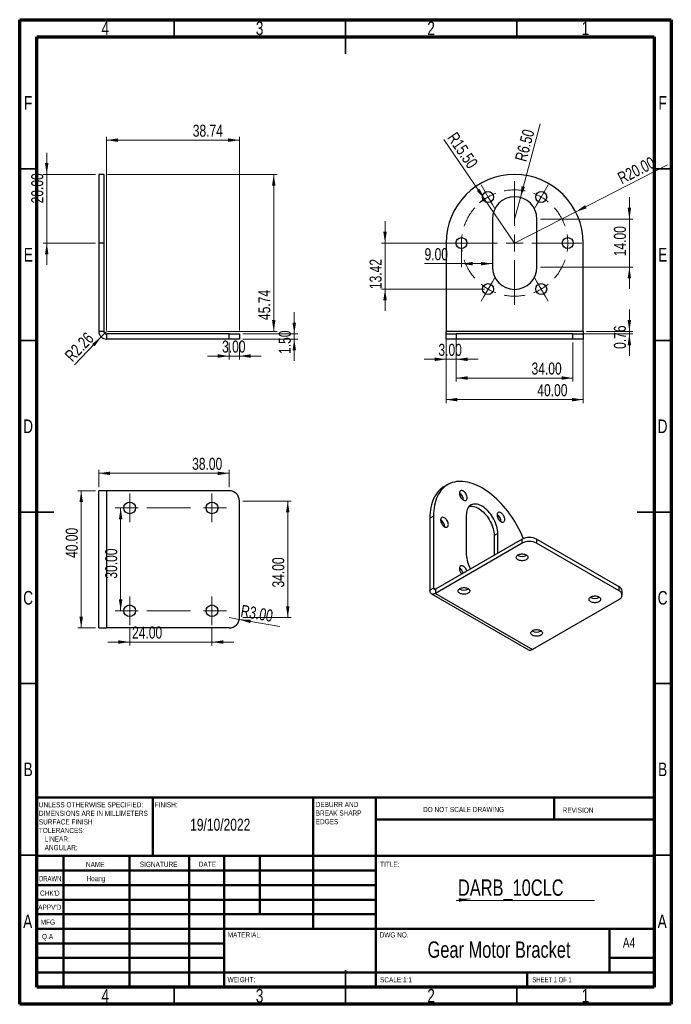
# Model space of a CAD drawing. Header units: millimetres. Extents: x 15 to 205, y 5 to 292.
import ezdxf

# ---------------------------------------------------------------- set-up
doc = ezdxf.new("R2010")
doc.units = ezdxf.units.MM
doc.linetypes.add('CENTERX2', pattern=[20.32, 12.7, -2.54, 2.54, -2.54])
doc.styles.add('SLDTEXTSTYLE0', font='TXT', dxfattribs={"width": 0.75})
doc.styles.add('SLDTEXTSTYLE1', font='TXT', dxfattribs={"width": 0.686449})
doc.styles.add('SLDTEXTSTYLE2', font='TXT', dxfattribs={"width": 0.6875})
doc.dimstyles.new('SLDDIMSTYLE0', dxfattribs={"dimtxt": 3.5, "dimasz": 3.302, "dimexe": 0, "dimexo": 0.0625, "dimgap": 0.875, "dimtad": 1, "dimrnd": 1e-09, "dimzin": 12, "dimdsep": 46, "dimtxsty": 'SLDTEXTSTYLE0', "dimsah": 1, "dimcen": 0.09, "dimadec": 0, "dimazin": 3, "dimtfac": 1, "dimtofl": 0, "dimtmove": 0, "dimatfit": 3, "dimfxl": 1, "dimfrac": 2, "dimtolj": 1, "dimtzin": 12, "dimarcsym": 0})
doc.dimstyles.new('SLDDIMSTYLE1', dxfattribs={"dimtxt": 3.5, "dimasz": 3.302, "dimexe": 0, "dimexo": 0.0625, "dimgap": 0.875, "dimtad": 1, "dimrnd": 1e-09, "dimzin": 4, "dimdsep": 46, "dimtxsty": 'SLDTEXTSTYLE0', "dimsah": 1, "dimcen": 0.09, "dimadec": 0, "dimazin": 1, "dimtfac": 1, "dimtmove": 0, "dimatfit": 0, "dimfxl": 1, "dimfrac": 2, "dimtolj": 1, "dimtzin": 12, "dimarcsym": 0})
doc.dimstyles.new('SLDDIMSTYLE2', dxfattribs={"dimtxt": 3.5, "dimasz": 3.302, "dimexe": 0, "dimexo": 0.0625, "dimgap": 0.875, "dimtad": 1, "dimrnd": 1e-09, "dimzin": 12, "dimdsep": 46, "dimtxsty": 'SLDTEXTSTYLE0', "dimsah": 1, "dimcen": 0, "dimadec": 0, "dimazin": 3, "dimtfac": 1, "dimtofl": 0, "dimtmove": 0, "dimatfit": 3, "dimfxl": 1, "dimfrac": 2, "dimtolj": 1, "dimtzin": 12, "dimarcsym": 0})
doc.dimstyles.new('SLDDIMSTYLE3', dxfattribs={"dimtxt": 3.5, "dimasz": 3.302, "dimexe": 0, "dimexo": 0.0625, "dimgap": 0.875, "dimtad": 1, "dimrnd": 1e-09, "dimzin": 4, "dimdsep": 46, "dimtxsty": 'SLDTEXTSTYLE0', "dimsah": 1, "dimcen": 0, "dimadec": 0, "dimazin": 1, "dimtfac": 1, "dimtofl": 0, "dimtmove": 0, "dimatfit": 3, "dimfxl": 1, "dimfrac": 2, "dimtolj": 1, "dimtzin": 12, "dimarcsym": 0})
doc.dimstyles.new('SLDDIMSTYLE4', dxfattribs={"dimtxt": 3.5, "dimasz": 3.302, "dimexe": 0, "dimexo": 0.0625, "dimgap": 0.875, "dimtad": 1, "dimrnd": 1e-09, "dimzin": 4, "dimdsep": 46, "dimtxsty": 'SLDTEXTSTYLE0', "dimsah": 1, "dimcen": 0.09, "dimadec": 0, "dimazin": 1, "dimtfac": 1, "dimtofl": 0, "dimtmove": 0, "dimatfit": 3, "dimfxl": 1, "dimfrac": 2, "dimtolj": 1, "dimtzin": 12, "dimarcsym": 0})
doc.dimstyles.new('SLDDIMSTYLE5', dxfattribs={"dimtxt": 3.5, "dimasz": 3.302, "dimexe": 0, "dimexo": 0.0625, "dimgap": 0.875, "dimtad": 1, "dimrnd": 1e-09, "dimdsep": 46, "dimtxsty": 'SLDTEXTSTYLE0', "dimsah": 1, "dimcen": 0.09, "dimadec": 0, "dimazin": 2, "dimtfac": 1, "dimtmove": 0, "dimatfit": 0, "dimfxl": 1, "dimfrac": 2, "dimtolj": 1, "dimtzin": 12, "dimarcsym": 0})
doc.dimstyles.new('SLDDIMSTYLE6', dxfattribs={"dimtxt": 3.5, "dimasz": 3.302, "dimexe": 0, "dimexo": 0.0625, "dimgap": 0.875, "dimtad": 1, "dimrnd": 1e-09, "dimzin": 12, "dimdsep": 46, "dimtxsty": 'SLDTEXTSTYLE0', "dimsah": 1, "dimcen": 0.09, "dimadec": 0, "dimazin": 3, "dimtfac": 1, "dimtmove": 0, "dimatfit": 0, "dimfxl": 1, "dimfrac": 2, "dimtolj": 1, "dimtzin": 12, "dimarcsym": 0})

# ---------------------------------------------------------------- blocks, each defined once
blk = doc.blocks.new('SW_NOTE_0')
at = {"color": 0, "linetype": 'Continuous', "lineweight": 0, "char_height": 1.5, "attachment_point": 1, "style": 'SLDTEXTSTYLE0'}
for s, insert in [('UNLESS OTHERWISE SPECIFIED:', (0, 1.93)), ('DIMENSIONS ARE IN MILLIMETERS', (0, -0.57)), ('TOLERANCES:', (0, -5.57)), ('SURFACE FINISH:', (0, -3.07)), ('LINEAR:', (1.69, -8.07)), ('ANGULAR:', (1.69, -10.57))]:
    blk.add_mtext(s, dxfattribs=dict(at, insert=insert))
blk = doc.blocks.new('SW_NOTE_0_1')
at = {"color": 0, "linetype": 'Continuous', "lineweight": 0, "char_height": 1.5, "attachment_point": 1, "style": 'SLDTEXTSTYLE0'}
for s, insert in [('DEBURR AND', (0, 1.93)), ('BREAK SHARP', (0, -0.57)), ('EDGES', (0, -3.07))]:
    blk.add_mtext(s, dxfattribs=dict(at, insert=insert))
blk = doc.blocks.new('SW_NOTE_0_2')
at = {"color": 0, "linetype": 'Continuous', "lineweight": 0}
blk.add_line((40.28, 0), (0, 0), dxfattribs=at)
at = {"color": 0, "linetype": 'Continuous', "lineweight": 0, "insert": (0.49, 6.13), "char_height": 4.763, "attachment_point": 1, "style": 'SLDTEXTSTYLE0'}
blk.add_mtext('DARB_10CLC', dxfattribs=at)
blk = doc.blocks.new('_D')
at = {"color": 7, "linetype": 'Continuous', "lineweight": 0}
for p, q in [((40.34, 201.39), (40.34, 257.89)), ((79.07, 256.89), (40.34, 256.89)), ((79.07, 201.39), (79.07, 257.89))]:
    blk.add_line(p, q, dxfattribs=at)
at = {"color": 7, "linetype": 'Continuous', "lineweight": 18}
for points in [[(40.34, 256.89), (43.64, 256.38), (43.64, 257.4)], [(79.07, 256.89), (75.77, 257.4), (75.77, 256.38)]]:
    blk.add_solid(points, dxfattribs=at)
at = {"color": 7, "linetype": 'Continuous', "lineweight": 18, "insert": (65.47, 261.4), "char_height": 3.5, "attachment_point": 1, "style": 'SLDTEXTSTYLE0'}
blk.add_mtext('38.74', dxfattribs=at)
blk = doc.blocks.new('_D_1')
at = {"color": 7, "linetype": 'Continuous', "lineweight": 0}
for p, q in [((40.57, 246.89), (90.07, 246.89)), ((89.07, 246.89), (89.07, 201.15)), ((40.57, 201.15), (90.07, 201.15))]:
    blk.add_line(p, q, dxfattribs=at)
at = {"color": 7, "linetype": 'Continuous', "lineweight": 18}
for points in [[(89.07, 246.89), (88.57, 243.59), (89.58, 243.59)], [(89.07, 201.15), (89.58, 204.45), (88.57, 204.45)]]:
    blk.add_solid(points, dxfattribs=at)
at = {"color": 7, "linetype": 'Continuous', "lineweight": 18, "insert": (84.56, 204.46), "char_height": 3.5, "attachment_point": 1, "rotation": 90, "style": 'SLDTEXTSTYLE0'}
blk.add_mtext('45.74', dxfattribs=at)
blk = doc.blocks.new('_D_2')
at = {"color": 7, "linetype": 'Continuous', "lineweight": 0}
for p, q in [((76.07, 197.89), (76.07, 192.96)), ((79.07, 197.89), (79.07, 192.96)), ((76.07, 193.96), (69.72, 193.96)), ((76.07, 193.96), (79.07, 193.96)), ((79.07, 193.96), (85.42, 193.96))]:
    blk.add_line(p, q, dxfattribs=at)
at = {"color": 7, "linetype": 'Continuous', "lineweight": 18}
for points in [[(76.07, 193.96), (72.77, 194.47), (72.77, 193.45)], [(79.07, 193.96), (82.38, 193.45), (82.38, 194.47)]]:
    blk.add_solid(points, dxfattribs=at)
at = {"color": 7, "linetype": 'Continuous', "lineweight": 18, "insert": (74.01, 198.47), "char_height": 3.5, "attachment_point": 1, "style": 'SLDTEXTSTYLE0'}
blk.add_mtext('3.00', dxfattribs=at)
blk = doc.blocks.new('_D_3')
at = {"color": 7, "linetype": 'Continuous', "lineweight": 0}
for p, q in [((95.06, 200.39), (95.06, 206.74)), ((80.07, 200.39), (96.06, 200.39)), ((80.07, 198.89), (96.06, 198.89)), ((95.06, 200.39), (95.06, 198.89)), ((95.06, 198.89), (95.06, 192.54))]:
    blk.add_line(p, q, dxfattribs=at)
at = {"color": 7, "linetype": 'Continuous', "lineweight": 18}
for points in [[(95.06, 200.39), (95.57, 203.69), (94.56, 203.69)], [(95.06, 198.89), (94.56, 195.59), (95.57, 195.59)]]:
    blk.add_solid(points, dxfattribs=at)
at = {"color": 7, "linetype": 'Continuous', "lineweight": 18, "insert": (90.55, 194.57), "char_height": 3.5, "attachment_point": 1, "rotation": 90, "style": 'SLDTEXTSTYLE0'}
blk.add_mtext('1.50', dxfattribs=at)
blk = doc.blocks.new('_D_4')
at = {"color": 7, "linetype": 'Continuous', "lineweight": 0}
for q in [(40.34, 201.15), (30.99, 191.44)]:
    blk.add_line((38.77, 199.52), q, dxfattribs=at)
at = {"color": 7, "linetype": 'Continuous', "lineweight": 18}
blk.add_solid([(38.77, 199.52), (36.11, 197.49), (36.84, 196.79)], dxfattribs=at)
at = {"color": 7, "linetype": 'Continuous', "lineweight": 18, "insert": (27.85, 194.46), "char_height": 3.5, "attachment_point": 1, "rotation": 46.1222, "style": 'SLDTEXTSTYLE0'}
blk.add_mtext('R2.26', dxfattribs=at)
blk = doc.blocks.new('_D_5')
at = {"color": 7, "linetype": 'Continuous', "lineweight": 0}
for p, q in [((22.89, 246.89), (22.89, 253.24)), ((37.07, 246.89), (21.89, 246.89)), ((22.89, 226.89), (22.89, 246.89)), ((37.07, 226.89), (21.89, 226.89)), ((22.89, 226.89), (22.89, 220.54))]:
    blk.add_line(p, q, dxfattribs=at)
at = {"color": 7, "linetype": 'Continuous', "lineweight": 18}
for points in [[(22.89, 246.89), (23.39, 250.19), (22.38, 250.19)], [(22.89, 226.89), (22.38, 223.59), (23.39, 223.59)]]:
    blk.add_solid(points, dxfattribs=at)
at = {"color": 7, "linetype": 'Continuous', "lineweight": 18, "insert": (18.37, 238.46), "char_height": 3.5, "attachment_point": 1, "rotation": 90, "style": 'SLDTEXTSTYLE0'}
blk.add_mtext('20.00', dxfattribs=at)
blk = doc.blocks.new('_D_6')
at = {"color": 7, "linetype": 'Continuous', "lineweight": 0}
for p, q in [((192.77, 233.89), (192.77, 240.24)), ((166.81, 233.89), (193.77, 233.89)), ((192.77, 219.89), (192.77, 233.89)), ((166.81, 219.89), (193.77, 219.89)), ((192.77, 219.89), (192.77, 213.54))]:
    blk.add_line(p, q, dxfattribs=at)
at = {"color": 7, "linetype": 'Continuous', "lineweight": 18}
for points in [[(192.77, 233.89), (193.28, 237.19), (192.26, 237.19)], [(192.77, 219.89), (192.26, 216.59), (193.28, 216.59)]]:
    blk.add_solid(points, dxfattribs=at)
at = {"color": 7, "linetype": 'Continuous', "lineweight": 18, "insert": (188.26, 223.04), "char_height": 3.5, "attachment_point": 1, "rotation": 90, "style": 'SLDTEXTSTYLE0'}
blk.add_mtext('14.00', dxfattribs=at)
blk = doc.blocks.new('_D_7')
at = {"color": 7, "linetype": 'Continuous', "lineweight": 0}
for q in [(166.74, 261.61), (159.31, 233.89)]:
    blk.add_line((161, 240.17), q, dxfattribs=at)
at = {"color": 7, "linetype": 'Continuous', "lineweight": 18}
blk.add_solid([(161, 240.17), (162.34, 243.23), (161.36, 243.49)], dxfattribs=at)
at = {"color": 7, "linetype": 'Continuous', "lineweight": 18, "insert": (159.33, 251.3), "char_height": 3.5, "attachment_point": 1, "rotation": 75, "style": 'SLDTEXTSTYLE0'}
blk.add_mtext('R6.50', dxfattribs=at)
blk = doc.blocks.new('_D_8')
at = {"color": 7, "linetype": 'Continuous', "lineweight": 0}
for q in [(203.91, 249.65), (159.31, 226.89)]:
    blk.add_line((177.13, 235.98), q, dxfattribs=at)
at = {"color": 7, "linetype": 'Continuous', "lineweight": 18}
blk.add_solid([(177.13, 235.98), (180.3, 237.03), (179.84, 237.94)], dxfattribs=at)
at = {"color": 7, "linetype": 'Continuous', "lineweight": 18, "insert": (188.97, 247.09), "char_height": 3.5, "attachment_point": 1, "rotation": 27.0427, "style": 'SLDTEXTSTYLE0'}
blk.add_mtext('R20.00', dxfattribs=at)
blk = doc.blocks.new('_D_9')
at = {"color": 7, "linetype": 'Continuous', "lineweight": 0}
for p, q in [((142.31, 197.89), (142.31, 186.55)), ((176.31, 197.89), (176.31, 186.55)), ((176.31, 187.55), (142.31, 187.55))]:
    blk.add_line(p, q, dxfattribs=at)
at = {"color": 7, "linetype": 'Continuous', "lineweight": 18}
for points in [[(142.31, 187.55), (145.62, 187.04), (145.62, 188.06)], [(176.31, 187.55), (173.01, 188.06), (173.01, 187.04)]]:
    blk.add_solid(points, dxfattribs=at)
at = {"color": 7, "linetype": 'Continuous', "lineweight": 18, "insert": (164.25, 192.06), "char_height": 3.5, "attachment_point": 1, "style": 'SLDTEXTSTYLE0'}
blk.add_mtext('34.00', dxfattribs=at)
blk = doc.blocks.new('_D_10')
at = {"color": 7, "linetype": 'Continuous', "lineweight": 0}
for p, q in [((139.31, 199.39), (139.31, 180.25)), ((179.31, 199.39), (179.31, 180.25)), ((139.31, 181.25), (179.31, 181.25))]:
    blk.add_line(p, q, dxfattribs=at)
at = {"color": 7, "linetype": 'Continuous', "lineweight": 18}
for points in [[(139.31, 181.25), (142.62, 180.74), (142.62, 181.76)], [(179.31, 181.25), (176.01, 181.76), (176.01, 180.74)]]:
    blk.add_solid(points, dxfattribs=at)
at = {"color": 7, "linetype": 'Continuous', "lineweight": 18, "insert": (165.93, 185.76), "char_height": 3.5, "attachment_point": 1, "style": 'SLDTEXTSTYLE0'}
blk.add_mtext('40.00', dxfattribs=at)
blk = doc.blocks.new('_D_11')
at = {"color": 7, "linetype": 'Continuous', "lineweight": 0}
for p, q in [((192.77, 201.15), (192.77, 207.5)), ((180.31, 201.15), (193.77, 201.15)), ((192.77, 200.39), (192.77, 201.15)), ((177.31, 200.39), (193.77, 200.39)), ((192.77, 200.39), (192.77, 194.04))]:
    blk.add_line(p, q, dxfattribs=at)
at = {"color": 7, "linetype": 'Continuous', "lineweight": 18}
for points in [[(192.77, 201.15), (193.28, 204.45), (192.26, 204.45)], [(192.77, 200.39), (192.26, 197.09), (193.28, 197.09)]]:
    blk.add_solid(points, dxfattribs=at)
at = {"color": 7, "linetype": 'Continuous', "lineweight": 18, "insert": (188.26, 196.04), "char_height": 3.5, "attachment_point": 1, "rotation": 90, "style": 'SLDTEXTSTYLE0'}
blk.add_mtext('0.76', dxfattribs=at)
blk = doc.blocks.new('_D_12')
at = {"color": 7, "linetype": 'Continuous', "lineweight": 0}
for p, q in [((139.31, 199.39), (139.31, 192.01)), ((142.31, 199.39), (142.31, 192.01)), ((139.31, 193.01), (132.96, 193.01)), ((139.31, 193.01), (142.31, 193.01)), ((142.31, 193.01), (148.66, 193.01))]:
    blk.add_line(p, q, dxfattribs=at)
at = {"color": 7, "linetype": 'Continuous', "lineweight": 18}
for points in [[(139.31, 193.01), (136.01, 193.52), (136.01, 192.5)], [(142.31, 193.01), (145.62, 192.5), (145.62, 193.52)]]:
    blk.add_solid(points, dxfattribs=at)
at = {"color": 7, "linetype": 'Continuous', "lineweight": 18, "insert": (137.09, 197.52), "char_height": 3.5, "attachment_point": 1, "style": 'SLDTEXTSTYLE0'}
blk.add_mtext('3.00', dxfattribs=at)
blk = doc.blocks.new('_D_13')
at = {"color": 7, "linetype": 'Continuous', "lineweight": 0}
for p, q in [((143.81, 225.89), (143.81, 219.89)), ((143.81, 220.89), (133.05, 220.89)), ((152.81, 220.89), (143.81, 220.89))]:
    blk.add_line(p, q, dxfattribs=at)
at = {"color": 7, "linetype": 'Continuous', "lineweight": 18}
for points in [[(143.81, 220.89), (147.12, 220.38), (147.12, 221.4)], [(152.81, 220.89), (149.51, 221.4), (149.51, 220.38)]]:
    blk.add_solid(points, dxfattribs=at)
at = {"color": 7, "linetype": 'Continuous', "lineweight": 18, "insert": (133.05, 225.4), "char_height": 3.5, "attachment_point": 1, "style": 'SLDTEXTSTYLE0'}
blk.add_mtext('9.00', dxfattribs=at)
blk = doc.blocks.new('_D_14')
at = {"color": 7, "linetype": 'Continuous', "lineweight": 0}
for p, q in [((121.53, 226.89), (121.53, 233.24)), ((142.81, 226.89), (120.53, 226.89)), ((121.53, 213.47), (121.53, 226.89)), ((150.56, 213.47), (120.53, 213.47)), ((121.53, 213.47), (121.53, 207.12))]:
    blk.add_line(p, q, dxfattribs=at)
at = {"color": 7, "linetype": 'Continuous', "lineweight": 18}
for points in [[(121.53, 226.89), (122.04, 230.19), (121.02, 230.19)], [(121.53, 213.47), (121.02, 210.17), (122.04, 210.17)]]:
    blk.add_solid(points, dxfattribs=at)
at = {"color": 7, "linetype": 'Continuous', "lineweight": 18, "insert": (117.02, 213.47), "char_height": 3.5, "attachment_point": 1, "rotation": 90, "style": 'SLDTEXTSTYLE0'}
blk.add_mtext('13.42', dxfattribs=at)
blk = doc.blocks.new('_D_15')
at = {"color": 7, "linetype": 'Continuous', "lineweight": 0}
for q in [(138.71, 257.04), (159.31, 226.89)]:
    blk.add_line((150.57, 239.69), q, dxfattribs=at)
at = {"color": 7, "linetype": 'Continuous', "lineweight": 18}
blk.add_arc((159.31, 226.89), 15.57, 120.6602, 131.2293, dxfattribs=at)
blk.add_solid([(150.57, 239.69), (149.12, 242.7), (148.29, 242.13)], dxfattribs=at)
at = {"color": 7, "linetype": 'Continuous', "lineweight": 18, "insert": (142.42, 259.58), "char_height": 3.5, "attachment_point": 1, "rotation": 304.3516, "style": 'SLDTEXTSTYLE0'}
blk.add_mtext('R15.50', dxfattribs=at)
blk = doc.blocks.new('SW_CENTERMARKSYMBOL_0')
at = {"color": 0, "linetype": 'Continuous', "lineweight": 18}
for p, q in [((-16.75, 2.17), (-17.55, 3.55)), ((-7.75, -8.42), (-7.75, 4.58)), ((1.25, 2.17), (2.05, 3.55)), ((-15.5, 0), (-16.75, 2.17)), ((-15.5, 0), (-14.25, -2.17)), ((0, 0), (-1.25, -2.17)), ((0, 0), (1.25, 2.17)), ((-14.25, -2.17), (-13.45, -3.55)), ((-1.25, -2.17), (-2.05, -3.55)), ((-7.75, -13.42), (-7.75, -10.92)), ((-25.75, -13.42), (-27.35, -13.42)), ((-12.75, -13.42), (-25.75, -13.42)), ((-23.25, -13.42), (-25.75, -13.42)), ((-23.25, -13.42), (-20.75, -13.42)), ((-20.75, -13.42), (-19.15, -13.42)), ((-7.75, -13.42), (-10.25, -13.42)), ((-7.75, -13.42), (-7.75, -15.92)), ((-7.75, -13.42), (-5.25, -13.42)), ((-2.75, -13.42), (10.25, -13.42)), ((5.25, -13.42), (3.65, -13.42)), ((7.75, -13.42), (5.25, -13.42)), ((7.75, -13.42), (10.25, -13.42)), ((10.25, -13.42), (11.85, -13.42)), ((-7.75, -18.42), (-7.75, -31.42)), ((-15.5, -26.85), (-14.25, -24.68)), ((-14.25, -24.68), (-13.45, -23.3)), ((-1.25, -24.68), (-2.05, -23.3)), ((0, -26.85), (-1.25, -24.68)), ((-15.5, -26.85), (-16.75, -29.01)), ((0, -26.85), (1.25, -29.01)), ((-16.75, -29.01), (-17.55, -30.4)), ((1.25, -29.01), (2.05, -30.4))]:
    blk.add_line(p, q, dxfattribs=at)
at = {"color": 0, "linetype": 'Continuous', "lineweight": 0}
for start, end in [(110.7587, 120), (60, 69.2413), (120, 129.2413), (50.7587, 60), (170.7587, 180), (0, 9.2413), (180, 189.2413), (350.7587, 0), (230.7587, 240), (300, 309.2413), (240, 249.2413), (290.7587, 300)]:
    blk.add_arc((-7.75, -13.42), 15.5, start, end, dxfattribs=at)
at = {"color": 0, "linetype": 'CENTERX2', "lineweight": 0}
for start, end in [(78.4825, 101.5175), (138.4825, 161.5175), (18.4825, 41.5175), (198.4825, 221.5175), (318.4825, 341.5175), (258.4825, 281.5175)]:
    blk.add_arc((-7.75, -13.42), 15.5, start, end, dxfattribs=at)
blk = doc.blocks.new('_D_16')
at = {"color": 7, "linetype": 'Continuous', "lineweight": 0}
for p, q in [((47.07, 114.5), (47.07, 109.6)), ((71.07, 114.5), (71.07, 109.6)), ((47.07, 110.6), (40.72, 110.6)), ((71.07, 110.6), (47.07, 110.6)), ((71.07, 110.6), (77.42, 110.6))]:
    blk.add_line(p, q, dxfattribs=at)
at = {"color": 7, "linetype": 'Continuous', "lineweight": 18}
for points in [[(47.07, 110.6), (43.77, 111.1), (43.77, 110.09)], [(71.07, 110.6), (74.38, 110.09), (74.38, 111.1)]]:
    blk.add_solid(points, dxfattribs=at)
at = {"color": 7, "linetype": 'Continuous', "lineweight": 18, "insert": (47.77, 115.11), "char_height": 3.5, "attachment_point": 1, "style": 'SLDTEXTSTYLE0'}
blk.add_mtext('24.00', dxfattribs=at)
blk = doc.blocks.new('_D_17')
at = {"color": 7, "linetype": 'Continuous', "lineweight": 0}
for q in [(76.07, 117.7), (90.81, 115.15)]:
    blk.add_line((79.03, 117.19), q, dxfattribs=at)
at = {"color": 7, "linetype": 'Continuous', "lineweight": 18}
blk.add_solid([(79.03, 117.19), (82.2, 116.12), (82.37, 117.12)], dxfattribs=at)
at = {"color": 7, "linetype": 'Continuous', "lineweight": 18, "insert": (79.85, 121.51), "char_height": 3.5, "attachment_point": 1, "rotation": 350.1732, "style": 'SLDTEXTSTYLE0'}
blk.add_mtext('R3.00', dxfattribs=at)
blk = doc.blocks.new('_D_18')
at = {"color": 7, "linetype": 'Continuous', "lineweight": 0}
for p, q in [((80.07, 151.7), (94.16, 151.7)), ((93.16, 117.7), (93.16, 151.7)), ((80.07, 117.7), (94.16, 117.7))]:
    blk.add_line(p, q, dxfattribs=at)
at = {"color": 7, "linetype": 'Continuous', "lineweight": 18}
for points in [[(93.16, 151.7), (92.65, 148.4), (93.67, 148.4)], [(93.16, 117.7), (93.67, 121), (92.65, 121)]]:
    blk.add_solid(points, dxfattribs=at)
at = {"color": 7, "linetype": 'Continuous', "lineweight": 18, "insert": (88.65, 126.49), "char_height": 3.5, "attachment_point": 1, "rotation": 90, "style": 'SLDTEXTSTYLE0'}
blk.add_mtext('34.00', dxfattribs=at)
blk = doc.blocks.new('_D_19')
at = {"color": 7, "linetype": 'Continuous', "lineweight": 0}
for p, q in [((38.07, 155.7), (38.07, 160.78)), ((76.07, 155.7), (76.07, 160.78)), ((76.07, 159.78), (38.07, 159.78))]:
    blk.add_line(p, q, dxfattribs=at)
at = {"color": 7, "linetype": 'Continuous', "lineweight": 18}
for points in [[(38.07, 159.78), (41.38, 159.27), (41.38, 160.28)], [(76.07, 159.78), (72.77, 160.28), (72.77, 159.27)]]:
    blk.add_solid(points, dxfattribs=at)
at = {"color": 7, "linetype": 'Continuous', "lineweight": 18, "insert": (65.28, 164.29), "char_height": 3.5, "attachment_point": 1, "style": 'SLDTEXTSTYLE0'}
blk.add_mtext('38.00', dxfattribs=at)
blk = doc.blocks.new('_D_20')
at = {"color": 7, "linetype": 'Continuous', "lineweight": 0}
for p, q in [((37.07, 154.7), (31.94, 154.7)), ((32.94, 114.7), (32.94, 154.7)), ((37.07, 114.7), (31.94, 114.7))]:
    blk.add_line(p, q, dxfattribs=at)
at = {"color": 7, "linetype": 'Continuous', "lineweight": 18}
for points in [[(32.94, 154.7), (32.43, 151.4), (33.45, 151.4)], [(32.94, 114.7), (33.45, 118), (32.43, 118)]]:
    blk.add_solid(points, dxfattribs=at)
at = {"color": 7, "linetype": 'Continuous', "lineweight": 18, "insert": (28.43, 135.1), "char_height": 3.5, "attachment_point": 1, "rotation": 90, "style": 'SLDTEXTSTYLE0'}
blk.add_mtext('40.00', dxfattribs=at)
blk = doc.blocks.new('_D_21')
at = {"color": 7, "linetype": 'Continuous', "lineweight": 0}
blk.add_line((44.44, 119.7), (44.44, 149.7), dxfattribs=at)
at = {"color": 7, "linetype": 'Continuous', "lineweight": 18}
for points in [[(44.44, 149.7), (43.93, 146.4), (44.95, 146.4)], [(44.44, 119.7), (44.95, 123), (43.93, 123)]]:
    blk.add_solid(points, dxfattribs=at)
at = {"color": 7, "linetype": 'Continuous', "lineweight": 18, "insert": (39.93, 129.07), "char_height": 3.5, "attachment_point": 1, "rotation": 90, "style": 'SLDTEXTSTYLE0'}
blk.add_mtext('30.00', dxfattribs=at)
blk = doc.blocks.new('SW_CENTERMARKSYMBOL_1')
at = {"color": 0, "linetype": 'Continuous', "lineweight": 18}
for p, q in [((0, 2.5), (0, 4.2)), ((24, 2.5), (24, 4.2)), ((-2.5, 0), (-4.2, 0)), ((0, 0), (-2.5, 0)), ((0, 0), (0, 2.5)), ((0, 0), (0, -2.5)), ((0, 0), (2.5, 0)), ((24, 0), (21.5, 0)), ((24, 0), (24, 2.5)), ((24, 0), (24, -2.5)), ((24, 0), (26.5, 0)), ((26.5, 0), (28.2, 0)), ((0, -2.5), (0, -4.2)), ((24, -2.5), (24, -4.2))]:
    blk.add_line(p, q, dxfattribs=at)
at = {"color": 0, "linetype": 'CENTERX2', "lineweight": 18}
blk.add_line((5, 0), (19, 0), dxfattribs=at)
blk = doc.blocks.new('SW_CENTERMARKSYMBOL_2')
at = {"color": 0, "linetype": 'Continuous', "lineweight": 18}
for p, q in [((0, 2.5), (0, 4.2)), ((24, 2.5), (24, 4.2)), ((-2.5, 0), (-4.2, 0)), ((0, 0), (-2.5, 0)), ((0, 0), (0, 2.5)), ((0, 0), (0, -2.5)), ((0, 0), (2.5, 0)), ((24, 0), (21.5, 0)), ((24, 0), (24, 2.5)), ((24, 0), (24, -2.5)), ((24, 0), (26.5, 0)), ((26.5, 0), (28.2, 0)), ((0, -2.5), (0, -4.2)), ((24, -2.5), (24, -4.2))]:
    blk.add_line(p, q, dxfattribs=at)
at = {"color": 0, "linetype": 'CENTERX2', "lineweight": 18}
blk.add_line((5, 0), (19, 0), dxfattribs=at)

msp = doc.modelspace()

# ---------------------------------------------------------------- linework, layer by layer
at = {"color": 7, "linetype": 'Continuous', "lineweight": 70}
for p, q in [((15, 5), (15, 292)), ((15, 292), (205, 292)), ((205, 292), (205, 5)), ((20, 10), (20, 287)), ((20, 287), (200, 287)), ((200, 287), (200, 10)), ((200, 10), (20, 10)), ((205, 5), (15, 5))]:
    msp.add_line(p, q, dxfattribs=at)
at = {"color": 7, "linetype": 'Continuous', "lineweight": 35}
for p, q in [((60, 287), (60, 292)), ((110, 292), (110, 282)), ((110, 287), (110, 292)), ((160, 287), (160, 292)), ((20, 248.5), (15, 248.5)), ((200, 248.5), (205, 248.5)), ((20, 198.5), (15, 198.5)), ((200, 198.5), (205, 198.5)), ((15, 148.5), (25, 148.5)), ((20, 148.5), (15, 148.5)), ((205, 148.5), (195, 148.5)), ((200, 148.5), (205, 148.5)), ((20, 98.5), (15, 98.5)), ((200, 98.5), (205, 98.5)), ((20, 48.5), (15, 48.5)), ((200, 48.5), (205, 48.5)), ((110, 5), (110, 15)), ((60, 10), (60, 5)), ((110, 10), (110, 5)), ((160, 10), (160, 5))]:
    msp.add_line(p, q, dxfattribs=at)
at = {"color": 7, "linetype": 'Continuous', "lineweight": 25}
for p, q in [((39.573, 246.891), (38.073, 246.891)), ((38.073, 246.891), (38.073, 226.891)), ((39.573, 246.891), (39.573, 226.891)), ((152.814, 233.891), (152.814, 219.891)), ((165.814, 219.891), (165.814, 233.891)), ((39.573, 226.891), (38.073, 226.891)), ((38.073, 226.891), (38.073, 201.153)), ((39.573, 226.891), (39.573, 201.153)), ((139.314, 226.891), (139.314, 201.153)), ((179.314, 201.153), (179.314, 226.891)), ((39.573, 201.153), (38.073, 201.153)), ((179.314, 201.153), (139.314, 201.153)), ((139.314, 200.391), (139.314, 201.153)), ((179.314, 201.153), (179.314, 200.391)), ((40.335, 200.391), (40.335, 198.891)), ((76.073, 200.391), (40.335, 200.391)), ((76.073, 198.891), (40.335, 198.891)), ((76.073, 198.891), (76.073, 200.391)), ((76.073, 200.391), (79.073, 200.391)), ((79.073, 198.891), (76.073, 198.891)), ((79.073, 200.391), (79.073, 198.891)), ((139.314, 198.891), (139.314, 200.391)), ((139.314, 200.391), (142.314, 200.391)), ((142.314, 198.891), (139.314, 198.891)), ((142.314, 200.391), (142.314, 198.891)), ((176.314, 200.391), (142.314, 200.391)), ((176.314, 198.891), (142.314, 198.891)), ((176.314, 198.891), (176.314, 200.391)), ((176.314, 200.391), (179.314, 200.391)), ((179.314, 198.891), (176.314, 198.891)), ((179.314, 200.391), (179.314, 198.891)), ((139.823, 156.491), (138.763, 155.879)), ((38.073, 114.697), (38.073, 154.697)), ((40.335, 154.697), (38.073, 154.697)), ((40.335, 154.697), (40.335, 114.697)), ((76.073, 154.697), (40.335, 154.697)), ((79.073, 117.697), (79.073, 151.697)), ((135.681, 147.334), (134.62, 146.722)), ((134.62, 146.722), (134.62, 125.706)), ((135.681, 147.334), (135.681, 126.318)), ((145.226, 147.54), (145.226, 136.108)), ((154.419, 142.233), (153.358, 141.621)), ((153.358, 141.621), (153.358, 135.901)), ((154.419, 136.514), (154.419, 142.233)), ((161.49, 140.596), (136.219, 126.007)), ((161.49, 139.371), (136.219, 124.782)), ((161.49, 139.371), (161.49, 140.596)), ((165.733, 140.596), (165.733, 139.371)), ((189.774, 126.717), (165.733, 140.596)), ((189.774, 125.492), (165.733, 139.371)), ((135.681, 126.318), (134.62, 125.706)), ((136.219, 126.007), (135.681, 126.318)), ((189.774, 125.492), (189.774, 126.717)), ((135.088, 124.67), (163.373, 108.342)), ((136.219, 126.007), (136.219, 124.782)), ((136.219, 124.782), (164.504, 108.454)), ((190.653, 124.267), (190.653, 125.492)), ((189.774, 123.043), (164.504, 108.454)), ((38.073, 114.697), (40.335, 114.697)), ((76.073, 114.697), (40.335, 114.697))]:
    msp.add_line(p, q, dxfattribs=at)
at = {"color": 7, "linetype": 'Continuous', "lineweight": 50}
for p, q in [((20, 65.25), (200, 65.25)), ((20, 65.25), (20, 10)), ((53.8, 48.25), (53.8, 65.25)), ((100.6, 65.25), (100.6, 27)), ((118.8, 65.25), (118.8, 10)), ((170.8, 58.875), (170.8, 65.25)), ((200, 58.875), (118.8, 58.875)), ((200, 48.25), (20, 48.25)), ((27.8, 48.25), (27.8, 10)), ((46.991, 48.25), (46.991, 10)), ((64.399, 48.25), (64.399, 10)), ((74.6, 10), (74.6, 48.25)), ((85, 31.25), (85, 48.25)), ((118.8, 44), (20, 44)), ((118.8, 39.75), (20, 39.75)), ((118.8, 35.5), (20, 35.5)), ((118.8, 31.25), (20, 31.25)), ((74.6, 27), (20, 27)), ((74.6, 27), (200, 27)), ((187, 14.25), (187, 27)), ((74.6, 22.75), (20, 22.75)), ((74.6, 18.5), (20, 18.5)), ((200, 18.5), (187, 18.5)), ((20, 14.25), (200, 14.25)), ((163, 10), (163, 14.25))]:
    msp.add_line(p, q, dxfattribs=at)
at = {"color": 7, "linetype": 'Continuous', "lineweight": 0}
msp.add_line((142.301, 35.27), (146.318, 35.76), dxfattribs=at)
at = {"color": 7, "linetype": 'Continuous', "lineweight": 25, "flags": 128}
for points in [[(138.763, 155.879), (138.512, 155.727), (138.032, 155.39), (137.579, 155.01), (137.155, 154.588), (136.76, 154.125), (136.397, 153.622), (136.065, 153.08), (135.766, 152.501), (135.5, 151.886), (135.268, 151.237), (135.071, 150.555), (134.909, 149.842), (134.783, 149.101), (134.692, 148.332), (134.638, 147.539), (134.62, 146.722)], [(161.866, 140.779), (161.824, 140.88), (161.43, 141.799), (161.006, 142.711), (160.553, 143.613), (160.073, 144.505), (159.566, 145.382), (159.034, 146.244), (158.479, 147.087), (157.902, 147.91), (157.303, 148.711), (156.686, 149.487), (156.051, 150.237), (155.4, 150.958), (154.734, 151.649), (154.056, 152.308), (153.367, 152.934), (152.669, 153.524), (151.964, 154.077), (151.253, 154.591), (150.539, 155.067), (149.823, 155.501), (149.106, 155.894), (148.392, 156.243), (147.681, 156.549), (146.976, 156.81), (146.278, 157.026), (145.589, 157.196), (144.911, 157.32), (144.246, 157.397), (143.595, 157.428), (142.959, 157.411), (142.342, 157.348), (141.744, 157.238), (141.166, 157.082), (140.611, 156.879), (140.079, 156.632), (139.573, 156.339), (139.092, 156.002), (138.639, 155.623), (138.215, 155.2), (137.821, 154.737), (137.458, 154.234), (137.126, 153.692), (136.827, 153.113), (136.561, 152.498), (136.329, 151.849), (136.132, 151.167), (135.97, 150.455), (135.844, 149.713), (135.753, 148.945), (135.699, 148.151), (135.681, 147.334)], [(145.474, 152.642), (145.456, 152.885), (145.402, 153.142), (145.314, 153.404), (145.195, 153.662), (145.048, 153.909), (144.879, 154.136), (144.692, 154.335), (144.494, 154.502), (144.292, 154.629), (144.091, 154.714), (143.898, 154.753), (143.719, 154.745), (143.561, 154.69), (143.427, 154.591), (143.323, 154.45), (143.252, 154.272), (143.216, 154.062), (143.216, 153.828), (143.252, 153.577), (143.323, 153.316), (143.427, 153.055), (143.561, 152.802), (143.719, 152.564), (143.898, 152.35), (144.091, 152.166), (144.292, 152.019), (144.494, 151.912), (144.692, 151.85), (144.879, 151.835), (145.048, 151.866), (145.195, 151.943), (145.314, 152.064), (145.402, 152.224), (145.456, 152.419), (145.474, 152.642)], [(154.419, 142.233), (154.4, 142.719), (154.345, 143.223), (154.253, 143.74), (154.126, 144.267), (153.964, 144.798), (153.768, 145.331), (153.541, 145.859), (153.284, 146.38), (152.999, 146.889), (152.688, 147.381), (152.355, 147.854), (152.001, 148.303), (151.629, 148.724), (151.243, 149.114), (150.845, 149.47), (150.44, 149.79), (150.029, 150.069), (149.616, 150.307), (149.206, 150.502), (148.8, 150.651), (148.402, 150.754), (148.016, 150.809), (147.645, 150.817), (147.291, 150.777), (146.957, 150.69), (146.646, 150.556), (146.361, 150.376), (146.104, 150.152), (145.877, 149.886), (145.682, 149.58), (145.52, 149.235), (145.392, 148.856), (145.3, 148.445), (145.245, 148.005), (145.226, 147.54)], [(146.086, 150.134), (146.23, 150.165), (146.584, 150.205), (146.956, 150.197), (147.342, 150.142), (147.739, 150.039), (148.145, 149.89), (148.556, 149.695), (148.968, 149.457), (149.379, 149.177), (149.785, 148.858), (150.182, 148.502), (150.568, 148.111), (150.94, 147.69), (151.294, 147.242), (151.628, 146.769), (151.938, 146.277), (152.223, 145.768), (152.48, 145.247), (152.708, 144.718), (152.903, 144.186), (153.065, 143.655), (153.193, 143.128), (153.284, 142.611), (153.34, 142.107), (153.358, 141.621)], [(139.994, 144.844), (139.976, 145.088), (139.922, 145.345), (139.834, 145.607), (139.715, 145.865), (139.568, 146.112), (139.399, 146.339), (139.212, 146.538), (139.014, 146.705), (138.812, 146.832), (138.611, 146.917), (138.418, 146.956), (138.239, 146.948), (138.081, 146.893), (137.947, 146.794), (137.843, 146.653), (137.772, 146.475), (137.736, 146.265), (137.736, 146.031), (137.772, 145.78), (137.843, 145.519), (137.947, 145.258), (138.081, 145.005), (138.239, 144.767), (138.418, 144.553), (138.611, 144.369), (138.812, 144.222), (139.014, 144.115), (139.212, 144.053), (139.399, 144.038), (139.568, 144.069), (139.715, 144.146), (139.834, 144.267), (139.922, 144.427), (139.976, 144.622), (139.994, 144.844)], [(156.434, 146.314), (156.416, 146.558), (156.362, 146.815), (156.274, 147.077), (156.155, 147.335), (156.008, 147.582), (155.839, 147.809), (155.652, 148.008), (155.455, 148.175), (155.252, 148.302), (155.051, 148.387), (154.858, 148.426), (154.679, 148.418), (154.521, 148.363), (154.387, 148.264), (154.283, 148.123), (154.212, 147.945), (154.176, 147.735), (154.176, 147.501), (154.212, 147.25), (154.283, 146.989), (154.387, 146.728), (154.521, 146.475), (154.679, 146.237), (154.858, 146.023), (155.051, 145.839), (155.252, 145.692), (155.455, 145.585), (155.652, 145.523), (155.839, 145.508), (156.008, 145.539), (156.155, 145.616), (156.274, 145.737), (156.362, 145.897), (156.416, 146.092), (156.434, 146.314)], [(160.288, 135.983), (160.515, 136.093), (160.771, 136.178), (161.05, 136.237), (161.342, 136.266), (161.638, 136.266), (161.93, 136.237), (162.208, 136.178), (162.465, 136.093), (162.692, 135.983), (162.882, 135.852), (163.031, 135.704), (163.132, 135.543), (163.183, 135.374), (163.183, 135.203), (163.132, 135.035), (163.031, 134.874), (162.882, 134.726), (162.692, 134.595), (162.465, 134.485), (162.208, 134.399), (161.93, 134.341), (161.638, 134.311), (161.342, 134.311), (161.05, 134.341), (160.771, 134.399), (160.515, 134.485), (160.288, 134.595), (160.097, 134.726), (159.949, 134.874), (159.848, 135.035), (159.796, 135.203), (159.796, 135.374), (159.848, 135.543), (159.949, 135.704), (160.097, 135.852), (160.288, 135.983)], [(145.38, 131.296), (145.314, 131.483), (145.195, 131.741), (145.048, 131.987), (144.879, 132.214), (144.692, 132.414), (144.494, 132.58), (144.292, 132.708), (144.091, 132.792), (143.898, 132.831), (143.719, 132.823), (143.561, 132.769), (143.427, 132.67), (143.323, 132.529), (143.252, 132.35), (143.216, 132.141), (143.216, 131.907), (143.252, 131.655), (143.323, 131.395), (143.427, 131.134), (143.561, 130.88), (143.719, 130.643), (143.891, 130.436)], [(143.317, 126.186), (143.544, 126.296), (143.801, 126.381), (144.079, 126.44), (144.371, 126.47), (144.668, 126.47), (144.959, 126.44), (145.238, 126.381), (145.494, 126.296), (145.721, 126.186), (145.912, 126.055), (146.06, 125.907), (146.161, 125.746), (146.213, 125.577), (146.213, 125.406), (146.161, 125.238), (146.06, 125.077), (145.912, 124.929), (145.721, 124.798), (145.494, 124.688), (145.238, 124.602), (144.959, 124.544), (144.668, 124.514), (144.371, 124.514), (144.079, 124.544), (143.801, 124.602), (143.544, 124.688), (143.317, 124.798), (143.127, 124.929), (142.979, 125.077), (142.877, 125.238), (142.826, 125.406), (142.826, 125.577), (142.877, 125.746), (142.979, 125.907), (143.127, 126.055), (143.317, 126.186)], [(136.219, 124.782), (135.969, 124.661), (135.725, 124.587), (135.493, 124.565), (135.279, 124.592), (135.088, 124.67), (134.925, 124.797), (134.794, 124.968), (134.698, 125.18), (134.64, 125.428), (134.62, 125.706)], [(181.501, 123.737), (181.728, 123.847), (181.985, 123.932), (182.263, 123.991), (182.555, 124.02), (182.851, 124.02), (183.143, 123.991), (183.422, 123.932), (183.678, 123.847), (183.905, 123.737), (184.096, 123.606), (184.244, 123.457), (184.345, 123.297), (184.397, 123.128), (184.397, 122.957), (184.345, 122.789), (184.244, 122.628), (184.096, 122.48), (183.905, 122.349), (183.678, 122.239), (183.422, 122.153), (183.143, 122.095), (182.851, 122.065), (182.555, 122.065), (182.263, 122.095), (181.985, 122.153), (181.728, 122.239), (181.501, 122.349), (181.311, 122.48), (181.162, 122.628), (181.061, 122.789), (181.01, 122.957), (181.01, 123.128), (181.061, 123.297), (181.162, 123.457), (181.311, 123.606), (181.501, 123.737)], [(164.53, 113.94), (164.757, 114.05), (165.014, 114.135), (165.293, 114.194), (165.584, 114.223), (165.881, 114.223), (166.173, 114.194), (166.451, 114.135), (166.708, 114.05), (166.935, 113.94), (167.125, 113.809), (167.273, 113.66), (167.375, 113.5), (167.426, 113.331), (167.426, 113.16), (167.375, 112.992), (167.273, 112.831), (167.125, 112.683), (166.935, 112.552), (166.708, 112.442), (166.451, 112.356), (166.173, 112.298), (165.881, 112.268), (165.584, 112.268), (165.293, 112.298), (165.014, 112.356), (164.757, 112.442), (164.53, 112.552), (164.34, 112.683), (164.192, 112.831), (164.09, 112.992), (164.039, 113.16), (164.039, 113.331), (164.09, 113.5), (164.192, 113.66), (164.34, 113.809), (164.53, 113.94)]]:
    msp.add_lwpolyline(points, dxfattribs=at)
at = {"color": 7, "linetype": 'Continuous', "lineweight": 25}
for centre, radius in [((151.564, 240.314), 1.6), ((167.064, 240.314), 1.6), ((143.814, 226.891), 1.6), ((174.814, 226.891), 1.6), ((151.564, 213.467), 1.6), ((167.064, 213.467), 1.6), ((47.073, 149.697), 1.7), ((71.073, 149.697), 1.7), ((47.073, 119.697), 1.7), ((71.073, 119.697), 1.7)]:
    msp.add_circle(centre, radius, dxfattribs=at)
for centre, radius, start, end in [((159.314, 226.891), 20, 0, 180), ((159.314, 233.891), 6.5, 0, 180), ((159.314, 219.891), 6.5, 180, 0), ((40.335, 201.153), 2.262, 180, 270), ((40.335, 201.153), 0.762, 180, 270), ((76.073, 151.697), 3, 0, 90), ((142.027, 151.958), 2.384, 359.82805, 60.16658), ((152.988, 145.631), 2.384, 359.82805, 60.16658), ((136.547, 144.161), 2.384, 359.82805, 60.16658), ((163.611, 136.501), 4.611, 62.60967, 117.39033), ((163.611, 135.277), 4.611, 62.60967, 117.39033), ((154.551, 136.428), 9.33, 181.96438, 209.1363), ((161.49, 138.017), 2.498, 237.8755, 302.1245), ((141.973, 129.998), 2.444, 16.27069, 59.50708), ((136.009, 126.265), 0.333, 170.78596, 309.20329), ((189.145, 125.338), 1.516, 5.8452, 65.47494), ((144.519, 128.22), 2.498, 237.8755, 302.1245), ((182.703, 125.771), 2.498, 237.8755, 302.1245), ((189.309, 124.267), 1.31, 290.78342, 69.21658), ((76.073, 117.697), 3, 270, 0), ((165.733, 115.974), 2.498, 237.8755, 302.1245), ((163.839, 109.399), 1.155, 246.18531, 305.12515)]:
    msp.add_arc(centre, radius, start, end, dxfattribs=at)
at = {"color": 7, "linetype": 'Continuous', "lineweight": 0}
msp.add_solid([(146.318, 35.76), (142.979, 35.864), (143.102, 34.856)], dxfattribs=at)

# ---------------------------------------------------------------- block references
for name, p in [('SW_CENTERMARKSYMBOL_0', (167.064, 240.314)), ('SW_CENTERMARKSYMBOL_1', (47.073, 149.697)), ('SW_CENTERMARKSYMBOL_2', (47.073, 119.697)), ('SW_NOTE_0', (20.594, 61.987)), ('SW_NOTE_0_1', (101.309, 62.069)), ('SW_NOTE_0_2', (142.301, 35.27))]:
    msp.add_blockref(name, p, dxfattribs=at)

# ---------------------------------------------------------------- texts
for s, insert, char_height, attachment_point, style in [('4', (39.96, 291.474), 3.969, 2, 'SLDTEXTSTYLE0'), ('3', (84.96, 291.474), 3.969, 2, 'SLDTEXTSTYLE0'), ('2', (134.96, 291.474), 3.969, 2, 'SLDTEXTSTYLE0'), ('1', (179.96, 291.474), 3.969, 2, 'SLDTEXTSTYLE0'), ('F', (17.458, 269.724), 3.969, 2, 'SLDTEXTSTYLE0'), ('F', (202.458, 269.724), 3.969, 2, 'SLDTEXTSTYLE0'), ('E', (17.508, 225.474), 3.969, 2, 'SLDTEXTSTYLE0'), ('E', (202.508, 225.474), 3.969, 2, 'SLDTEXTSTYLE0'), ('D', (17.453, 175.474), 3.969, 2, 'SLDTEXTSTYLE0'), ('D', (202.453, 175.474), 3.969, 2, 'SLDTEXTSTYLE0'), ('C', (17.459, 125.474), 3.969, 2, 'SLDTEXTSTYLE0'), ('C', (202.459, 125.474), 3.969, 2, 'SLDTEXTSTYLE0'), ('B', (17.471, 75.474), 3.969, 2, 'SLDTEXTSTYLE0'), ('B', (202.471, 75.474), 3.969, 2, 'SLDTEXTSTYLE0'), ('FINISH:', (54.371, 63.919), 1.5, 1, 'SLDTEXTSTYLE0'), ('DO NOT SCALE DRAWING', (132.615, 62.533), 1.5, 1, 'SLDTEXTSTYLE0'), ('REVISION', (173.328, 62.335), 1.5, 1, 'SLDTEXTSTYLE0'), ('19/10/2022', (64.689, 59.099), 3.5, 1, 'SLDTEXTSTYLE0'), ('NAME', (34.322, 46.501), 1.5, 1, 'SLDTEXTSTYLE0'), ('SIGNATURE', (50.034, 46.562), 1.5, 1, 'SLDTEXTSTYLE0'), ('DATE', (67.215, 46.576), 1.5, 1, 'SLDTEXTSTYLE0'), ('TITLE:', (120.09, 46.576), 1.5, 1, 'SLDTEXTSTYLE0'), ('DRAWN', (20.643, 42.385), 1.5, 1, 'SLDTEXTSTYLE1'), ('Hoang', (37.241, 42.383), 1.4986, 2, 'SLDTEXTSTYLE0'), ("CHK'D", (20.939, 38.162), 1.5, 1, 'SLDTEXTSTYLE0'), ("APPV'D", (20.402, 34.066), 1.5, 1, 'SLDTEXTSTYLE0'), ('A', (17.34, 31.168), 3.969, 2, 'SLDTEXTSTYLE0'), ('MFG', (21.124, 29.716), 1.5, 1, 'SLDTEXTSTYLE0'), ('A', (202.34, 31.168), 3.969, 2, 'SLDTEXTSTYLE0'), ('MATERIAL:', (75.646, 25.986), 1.5, 1, 'SLDTEXTSTYLE0'), ('DWG NO.', (119.953, 25.986), 1.5, 1, 'SLDTEXTSTYLE0'), ('Q.A', (21.509, 25.505), 1.5, 1, 'SLDTEXTSTYLE0'), ('Gear Motor Bracket', (154.772, 23.324), 4.7625, 2, 'SLDTEXTSTYLE0'), ('A4', (190.871, 24.406), 2.9104, 1, 'SLDTEXTSTYLE0'), ('WEIGHT:', (75.618, 12.949), 1.4986, 1, 'SLDTEXTSTYLE0'), ('SCALE:1:1', (120.074, 12.9), 1.5, 1, 'SLDTEXTSTYLE0'), ('SHEET 1 OF 1', (164.478, 12.9), 1.5, 1, 'SLDTEXTSTYLE2'), ('4', (39.96, 9.474), 3.969, 2, 'SLDTEXTSTYLE0'), ('3', (84.96, 9.474), 3.969, 2, 'SLDTEXTSTYLE0'), ('2', (134.96, 9.474), 3.969, 2, 'SLDTEXTSTYLE0'), ('1', (179.96, 9.474), 3.969, 2, 'SLDTEXTSTYLE0')]:
    msp.add_mtext(s, dxfattribs=dict(at, insert=insert, char_height=char_height, attachment_point=attachment_point, style=style))

# ---------------------------------------------------------------- dimensions: what is measured, and where the dimension line sits
at = {"color": 7, "linetype": 'Continuous', "lineweight": 18}
for base, p1, p2, dimstyle, picture, middle in [((40.335, 256.891), (79.073, 200.391), (40.335, 200.391), 'SLDDIMSTYLE0', '_D', (71.289, 256.891)), ((143.814, 220.891), (152.814, 219.891), (143.814, 226.891), 'SLDDIMSTYLE4', '_D_13', (137.578, 220.891)), ((79.073, 193.961), (76.073, 198.891), (79.073, 198.891), 'SLDDIMSTYLE1', '_D_2', (78.538, 193.961)), ((142.314, 193.009), (139.314, 200.391), (142.314, 200.391), 'SLDDIMSTYLE1', '_D_12', (141.618, 193.009)), ((179.314, 181.252), (139.314, 200.391), (179.314, 200.391), 'SLDDIMSTYLE4', '_D_10', (171.744, 181.252)), ((142.314, 187.55), (176.314, 198.891), (142.314, 198.891), 'SLDDIMSTYLE4', '_D_9', (170.064, 187.55)), ((38.073, 159.777), (76.073, 154.697), (38.073, 154.697), 'SLDDIMSTYLE4', '_D_19', (71.102, 159.777)), ((47.073, 110.597), (71.073, 115.497), (47.073, 115.497), 'SLDDIMSTYLE1', '_D_16', (53.594, 110.597))]:
    dim = msp.add_linear_dim(base=base, p1=p1, p2=p2, dimstyle=dimstyle, dxfattribs=at)
    dim.commit()
    dim.dimension.update_dxf_attribs({"geometry": picture, "text_midpoint": middle, "dimtype": 160})
for center, mpoint, dimstyle, picture, middle in [((159.314, 233.891), (160.996, 240.169), 'SLDDIMSTYLE3', '_D_7', (165.248, 256.035)), ((159.314, 226.891), (150.568, 239.687), 'SLDDIMSTYLE3', '_D_15', (142.717, 251.174)), ((159.314, 226.891), (177.127, 235.984), 'SLDDIMSTYLE3', '_D_8', (197.543, 246.405)), ((40.335, 201.153), (38.767, 199.522), 'SLDDIMSTYLE2', '_D_4', (34.805, 195.402)), ((76.073, 117.697), (79.029, 117.185), 'SLDDIMSTYLE3', '_D_17', (85.333, 116.094))]:
    dim = msp.add_radius_dim(center=center, mpoint=mpoint, dimstyle=dimstyle, dxfattribs=at)
    dim.commit()
    dim.dimension.update_dxf_attribs({"geometry": picture, "text_midpoint": middle, "dimtype": 164})
for base, p1, p2, dimstyle, picture, middle in [((22.886, 246.891), (38.073, 226.891), (38.073, 246.891), 'SLDDIMSTYLE1', '_D_5', (22.886, 244.282)), ((89.073, 201.153), (39.573, 246.891), (39.573, 201.153), 'SLDDIMSTYLE0', '_D_1', (89.073, 210.274)), ((192.772, 233.891), (165.814, 219.891), (165.814, 233.891), 'SLDDIMSTYLE1', '_D_6', (192.772, 228.863)), ((121.53, 226.891), (151.564, 213.467), (143.814, 226.891), 'SLDDIMSTYLE6', '_D_14', (121.53, 219.284)), ((95.065, 198.891), (79.073, 200.391), (79.073, 198.891), 'SLDDIMSTYLE1', '_D_3', (95.065, 199.092)), ((192.772, 201.153), (176.314, 200.391), (179.314, 201.153), 'SLDDIMSTYLE5', '_D_11', (192.772, 200.566)), ((32.937, 154.697), (38.073, 114.697), (38.073, 154.697), 'SLDDIMSTYLE4', '_D_20', (32.937, 140.915)), ((44.441, 149.697), (42.873, 119.697), (42.873, 149.697), 'SLDDIMSTYLE4', '_D_21', (44.441, 134.889)), ((93.163, 151.697), (79.073, 117.697), (79.073, 151.697), 'SLDDIMSTYLE4', '_D_18', (93.163, 132.311))]:
    dim = msp.add_linear_dim(base=base, p1=p1, p2=p2, angle=90, dimstyle=dimstyle, dxfattribs=at)
    dim.commit()
    dim.dimension.update_dxf_attribs({"geometry": picture, "text_midpoint": middle, "dimtype": 160})

doc.saveas('drawing.dxf')
